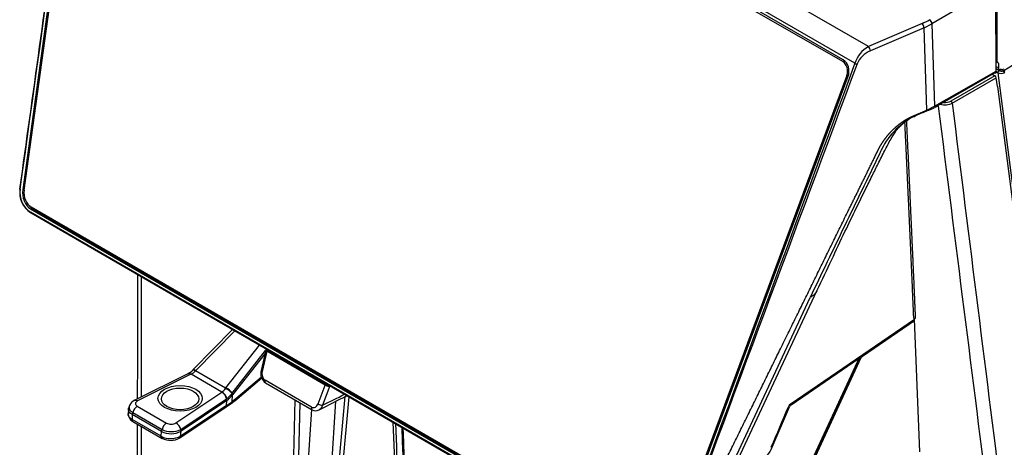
# Model space of a CAD drawing. Header units: millimetres. Extents: x 0 to 592, y 0 to 418.
# Tile 26 of 36: x 422 to 481, y 165 to 190. Entities that reach past the tile are written whole.
import ezdxf

# ---------------------------------------------------------------- set-up
doc = ezdxf.new("R2010")
doc.units = ezdxf.units.MM
doc.layers.add('140.966_BW4NEO_C', color=7, linetype='Continuous')
doc.layers.add('Standard', color=7, linetype='Continuous')

# ---------------------------------------------------------------- blocks, each defined once
blk = doc.blocks.new('SE3')
at = {"layer": '140.966_BW4NEO_C', "color": 7, "linetype": 'Continuous'}
for p, q in [((472.441, 188.789), (426.728, 215.182)), ((471.633, 187.79), (426.245, 213.995)), ((470.898, 187.893), (426.919, 213.284)), ((470.93, 187.995), (426.95, 213.387)), ((426.22, 212.897), (421.697, 180.216)), ((421.782, 180.19), (426.304, 212.872)), ((480.169, 187.862), (480.169, 192.675)), ((480.076, 192.388), (476.251, 190.156)), ((480.097, 187.324), (480.076, 192.388)), ((475.657, 190.173), (472.441, 188.789)), ((475.775, 189.918), (472.559, 188.533)), ((475.775, 189.918), (476.251, 190.156)), ((475.936, 184.975), (475.775, 189.918)), ((476.251, 190.156), (476.412, 185.21)), ((470.898, 187.893), (471.046, 187.905)), ((480.169, 187.862), (480.095, 187.905)), ((476.412, 185.21), (480.097, 187.324)), ((480.097, 187.324), (480.089, 187.248)), ((480.096, 187.606), (480.25, 187.517)), ((480.269, 187.352), (480.097, 187.45)), ((480.203, 187.222), (480.103, 187.279)), ((480.268, 187.352), (480.321, 187.389)), ((480.321, 187.389), (480.39, 187.436)), ((471.143, 187.063), (460.356, 158.038)), ((460.433, 157.985), (471.22, 187.01)), ((471.24, 187.071), (471.143, 187.063)), ((476.611, 185.253), (480.089, 187.248)), ((480.018, 187.207), (476.825, 185.375)), ((480.027, 187.039), (477.393, 185.528)), ((477.464, 185.407), (480.101, 186.921)), ((477.465, 185.398), (480.102, 186.911)), ((479.903, 187.111), (480.027, 187.039)), ((480.186, 186.397), (480.102, 186.911)), ((480.206, 187.221), (480.203, 187.222)), ((480.206, 187.221), (488.033, 126.69)), ((480.186, 186.397), (483.297, 162.338)), ((475.936, 184.975), (476.412, 185.21)), ((475.936, 184.975), (476.059, 184.979)), ((476.412, 185.21), (476.611, 185.253)), ((477.464, 185.407), (477.465, 185.398)), ((421.697, 180.216), (421.786, 180.222)), ((422.173, 179.067), (422.272, 179.078)), ((422.173, 179.067), (459.458, 157.541)), ((459.489, 157.643), (422.205, 179.169)), ((422.272, 179.078), (459.557, 157.551)), ((422.158, 178.845), (422.202, 178.819)), ((459.429, 157.356), (422.161, 178.872)), ((422.202, 178.819), (459.443, 157.318)), ((461.793, 158.478), (468.948, 173.755)), ((462.056, 158.578), (469.346, 174.144)), ((467.808, 167.403), (475.196, 172.46)), ((471.933, 170.203), (475.206, 172.444)), ((475.208, 172.345), (472.087, 170.209)), ((475.203, 172.461), (475.202, 172.46)), ((475.529, 164.498), (475.203, 172.458)), ((434.282, 171.845), (431.93, 169.432)), ((434.421, 171.765), (432.092, 169.374)), ((433.893, 168.334), (435.913, 170.903)), ((434.273, 168.03), (436.274, 170.575)), ((436.23, 170.384), (434.291, 167.918)), ((436.28, 170.602), (436, 169.377)), ((436.343, 170.535), (436.064, 169.321)), ((440.059, 168.437), (436.289, 170.614)), ((440.096, 168.441), (436.306, 170.629)), ((436.34, 170.657), (436.328, 170.648)), ((436.337, 170.655), (436.339, 170.658)), ((439.854, 168.508), (436.343, 170.535)), ((468.933, 163.719), (471.897, 170.164)), ((471.918, 170.216), (471.933, 170.203)), ((472.087, 170.209), (471.975, 170.132)), ((467.812, 167.331), (471.881, 170.117)), ((471.881, 170.117), (468.926, 163.691)), ((471.975, 170.132), (469.011, 163.688)), ((431.599, 169.18), (428.415, 167.594)), ((431.777, 169.149), (428.593, 167.563)), ((431.795, 169.158), (431.777, 169.149)), ((433.653, 168.085), (431.795, 169.158)), ((431.93, 169.432), (431.909, 169.41)), ((432.092, 169.374), (432.07, 169.351)), ((433.874, 168.31), (432.07, 169.351)), ((436.018, 168.984), (434.487, 167.678)), ((434.43, 167.564), (436.037, 168.934)), ((439.028, 167.186), (436.237, 168.797)), ((436.267, 168.635), (439.058, 167.024)), ((439.421, 167.384), (439.854, 168.508)), ((440.125, 168.455), (439.679, 167.297)), ((440.125, 168.455), (440.14, 168.463)), ((430.889, 166.236), (433.637, 168.075)), ((433.637, 168.075), (433.653, 168.085)), ((433.874, 168.31), (433.893, 168.334)), ((434.256, 168.007), (434.273, 168.03)), ((434.26, 167.51), (434.291, 167.918)), ((434.291, 167.918), (434.273, 168.03)), ((441.026, 167.823), (439.37, 150.03)), ((439.657, 150.328), (441.283, 167.803)), ((428.1, 167.273), (428.058, 167.165)), ((428.572, 167.236), (430.324, 166.224)), ((433.923, 167.282), (431.174, 165.444)), ((431.182, 165.847), (433.93, 167.685)), ((433.946, 167.589), (431.197, 165.75)), ((433.873, 167.177), (434.21, 167.404)), ((433.923, 167.282), (433.946, 167.589)), ((433.923, 167.282), (434.26, 167.51)), ((433.93, 167.685), (433.944, 167.695)), ((433.946, 167.589), (433.93, 167.685)), ((434.203, 167.399), (434.28, 167.452)), ((434.328, 167.556), (434.26, 167.51)), ((434.487, 167.678), (434.328, 167.556)), ((438.023, 167.622), (437.602, 150.489)), ((438.322, 167.449), (437.896, 150.096)), ((440.474, 167.536), (439.341, 150.015)), ((466.667, 164.778), (467.706, 167.2)), ((467.706, 167.2), (467.658, 167.226)), ((467.812, 167.332), (467.761, 167.365)), ((428.039, 167.073), (428.027, 166.762)), ((428.272, 166.737), (428.259, 166.446)), ((428.304, 166.861), (428.272, 166.737)), ((430.024, 165.725), (428.272, 166.737)), ((428.304, 166.861), (430.056, 165.849)), ((431.126, 165.339), (433.875, 167.178)), ((439.026, 167.042), (437.929, 150.076)), ((430.011, 165.434), (428.259, 166.446)), ((428.309, 166.325), (430.061, 165.313)), ((430.011, 165.434), (430.024, 165.725)), ((430.024, 165.725), (430.056, 165.849)), ((431.174, 165.444), (431.197, 165.75)), ((431.197, 165.75), (431.182, 165.847)), ((466.667, 164.778), (466.617, 164.804))]:
    blk.add_line(p, q, dxfattribs=at)
for centre, radius, start, end in [((474.394, 193.252), 3.327, 292.3056, 301.02089), ((475.925, 190.13), 0.326, 4.66196, 55.84347), ((475.387, 189.893), 0.388, 3.5851, 46.09359), ((473.302, 187.266), 1.749, 119.49025, 162.57793), ((473.088, 187.188), 1.445, 111.43543, 157.19573), ((480.162, 187.769), 0.0868, 8.42374, 67.08064), ((480.366, 187.222), 0.162, 126.69912, 179.94724), ((480.319, 187.477), 0.0684, 186.26242, 265.74274), ((480.408, 187.642), 0.322, 244.33197, 292.92848), ((464.58, 162.279), 29.712, 57.52539, 57.85284), ((479.929, 186.895), 0.175, 8.503, 55.71858), ((480.4, 187.633), 0.456, 244.74951, 294.77439), ((477.039, 186.212), 0.77, 263.90478, 297.43063), ((474.324, 189.176), 4.542, 292.4511, 300.23961), ((477.039, 186.215), 0.921, 252.27578, 297.52271), ((477.032, 186.219), 0.919, 252.99193, 298.01131), ((477.098, 180.757), 4.295, 114.02632, 154.13906), ((422.946, 180.042), 1.43, 171.70551, 237.3474), ((422.915, 180.036), 1.387, 171.59334, 237.02267), ((475.2, 172.454), 0.00724, 101.95677, 121.74309), ((475.199, 172.457), 0.00465, 3.0691, 33.92556), ((436.223, 170.707), 0.115, 305.53071, 317.15369), ((472.001, 170.312), 0.181, 234.65363, 261.54513), ((431.075, 170.21), 1.156, 297.82848, 316.10025), ((431.34, 170.097), 1.043, 295.85259, 314.41163), ((436.685, 169.205), 0.707, 165.92795, 233.82857), ((440.07, 168.504), 0.0679, 260.88326, 292.35517), ((433.344, 167.55), 0.601, 13.02766, 60.84096), ((433.054, 168.893), 1.006, 306.50446, 324.53286), ((433.357, 167.56), 0.602, 12.90798, 60.62745), ((433.342, 167.245), 1.19, 39.81328, 63.45254), ((433.355, 167.272), 1.191, 39.56127, 63.13561), ((433.225, 168.723), 1.255, 304.94142, 325.19685), ((433.058, 168.864), 1.554, 304.83606, 322.49948), ((259.81, 518.049), 394.339, 297.10429, 297.37731), ((315.037, 422.656), 284.154, 296.01712, 296.3172), ((428.685, 167.023), 0.632, 114.65699, 156.35333), ((428.917, 166.706), 0.632, 123.13118, 165.81597), ((433.836, 168.229), 0.89, 299.88059, 314.39474), ((468.091, 167.008), 0.486, 125.67147, 156.85198), ((467.995, 167.076), 0.314, 125.72053, 156.79433), ((428.545, 166.785), 0.517, 179.2937, 243.33479), ((439.274, 167.398), 0.432, 240.12718, 297.73058), ((430.669, 165.694), 0.632, 123.13118, 165.81597), ((430.596, 165.711), 0.601, 13.03158, 60.83747), ((430.583, 166.56), 1.263, 243.08927, 297.92492), ((430.587, 166.812), 1.224, 242.61158, 299.88603), ((430.622, 166.957), 1.244, 242.95869, 296.76149), ((430.569, 166.311), 1.119, 242.59002, 300.09818), ((464.709, 165.618), 2.13, 305.91936, 336.76965)]:
    blk.add_arc(centre, radius, start, end, dxfattribs=at)
for centre, major_axis, ratio, start_param, end_param in [((472.446, 188.628), (0.079, -0.184), 0.44672, 0.848512, 2.41368), ((470.732, 187.346), (-0.051, 0.598), 0.757575, 4.155822, 5.797793), ((470.732, 187.346), (-0.06, 0.71), 0.757575, 4.155822, 5.797793), ((480.381, 187.991), (-0.3, -0.006), 0.590493, 0.773336, 0.894152), ((471.698, 187.795), (0.0937, -0.0348), 0.34483, 4.080777, 5.486369), ((480.274, 187.273), (-0.048, -0.0877), 0.562155, 3.986213, 5.62276), ((480.381, 196.938), (0.211, -28.191), 0.007558, -1.240035, -1.228306), ((480.381, 187.582), (-0.3, -0.006), 0.590493, 1.333819, 2.344132), ((480.413, 187.448), (0.202, -0.005), 0.618187, -0.917847, -0.770662), ((480.531, 187.267), (0.0406, -0.0914), 0.477618, 0.822078, 2.361099), ((480.554, 187.279), (0.0517, -0.0856), 0.563897, 0.774141, 2.295719), ((480.411, 187.369), (0.301, 0.008), 0.630263, -0.947504, -0.799816), ((477.395, 185.447), (0.0498, -0.0867), 0.548545, 0.810708, 2.357428), ((421.57, 180.241), (0.0396, -0.0055), 0.186495, 2.879011, 4.022165), ((422.454, 179.989), (0.086, -1.009), 0.757575, 4.422645, 5.797793), ((422.454, 179.989), (0.076, -0.897), 0.757575, 4.422645, 5.797793), ((423.193, 180.037), (1.05, 0.849), 0.573278, 3.062107, 3.35863), ((422.187, 178.874), (0.02, 0.0346), 0.57735, 1.953023, 3.49764), ((528.858, 171.728), (-58.439, -82.148), 0.524953, -1.26031, -1.236506), ((436.472, 170.541), (0.191, -0.062), 0.283738, 2.921276, 4.066456), ((436.479, 170.573), (-0.207, -0.035), 0.624801, -0.86178, -0.699636), ((471.826, 170.156), (-0.0889, -0.0276), 0.642549, 2.017708, 3.572278), ((471.934, 170.162), (0.0385, 0.046), 0.536679, 1.014114, 1.447399), ((471.934, 170.162), (0.0339, -0.0495), 0.474306, 0.664975, 2.191032), ((436.367, 168.808), (0.1, 0.173), 0.57735, 1.953023, 3.141593), ((439.983, 168.514), (-0.191, 0.062), 0.284958, 0.927826, 2.073011), ((439.994, 168.543), (0.216, 0.032), 0.575764, -1.16636, -1.004216), ((428.845, 167.394), (0.386, 0), 0.577457, 2.281581, 3.925879), ((433.741, 167.377), (-0.133, 0.199), 0.618073, 3.141593, 3.864742), ((439.158, 167.197), (0.1, 0.173), 0.57735, 1.953023, 3.147753), ((439.551, 167.395), (0.187, -0.072), 0.352679, 4.085057, 5.592784), ((430.596, 166.382), (-0.386, 0), 0.577457, 0.786544, 2.429552)]:
    blk.add_ellipse(centre, major_axis=major_axis, ratio=ratio, start_param=start_param, end_param=end_param, dxfattribs=at)
for centre, major_axis in [((431.141, 167.708), (1.329, 0)), ((431.141, 167.677), (1.119, 0))]:
    blk.add_ellipse(centre, major_axis=major_axis, ratio=0.577457, dxfattribs=at)
for points, degree, knots in [([(480.556, 187.357), (488.92, 192.409), (502.304, 200.492), (518.698, 210.394), (528.535, 216.335), (534.437, 219.899), (537.979, 222.038), (540.103, 223.321), (541.378, 224.091), (542.178, 224.575), (542.676, 224.875), (542.983, 225.061), (543.137, 225.154), (543.225, 225.206), (543.268, 225.233), (543.29, 225.246)], 3, [0, 0, 0, 0, 0.4, 0.64, 0.784, 0.8704, 0.92224, 0.953344, 0.972006, 0.983204, 0.991602, 0.995801, 0.9979, 0.998948, 1, 1, 1, 1]), ([(480.454, 187.419), (480.451, 187.415), (480.447, 187.41), (480.435, 187.402), (480.42, 187.397), (480.404, 187.393), (480.387, 187.392), (480.37, 187.393), (480.354, 187.397), (480.346, 187.401), (480.341, 187.403)], 3, [0, 0, 0, 0, 0.12498, 0.249966, 0.374957, 0.499954, 0.624957, 0.749966, 0.87498, 1, 1, 1, 1]), ([(480.089, 187.248), (480.087, 187.228), (480.082, 187.216), (480.077, 187.204), (480.069, 187.198), (480.061, 187.193), (480.048, 187.195), (480.036, 187.197), (480.018, 187.207)], 2, [0, 0, 0, 0.25, 0.25, 0.5, 0.5, 0.75, 0.75, 1, 1, 1]), ([(460.843, 157.829), (464.31, 164.877), (467.778, 171.925), (469.512, 175.449), (471.245, 178.973), (472.112, 180.735), (472.979, 182.497), (472.993, 182.525), (473.006, 182.552), (473.016, 182.573), (473.033, 182.607), (473.064, 182.669), (473.089, 182.717), (473.146, 182.823), (473.212, 182.932), (473.345, 183.15), (473.501, 183.35), (473.662, 183.557), (473.846, 183.744), (474.028, 183.929), (474.228, 184.09), (474.43, 184.252), (474.64, 184.382), (474.847, 184.509), (475.067, 184.608), (475.127, 184.635), (475.241, 184.682), (475.326, 184.718), (475.415, 184.755), (475.611, 184.838), (475.675, 184.865), (475.806, 184.92), (475.936, 184.975)], 2, [0, 0, 0, 0.5, 0.5, 0.75, 0.75, 0.875, 0.875, 0.876953, 0.876953, 0.878906, 0.878906, 0.882812, 0.882812, 0.890625, 0.890625, 0.90625, 0.90625, 0.921875, 0.921875, 0.9375, 0.9375, 0.953125, 0.953125, 0.96875, 0.96875, 0.975, 0.975, 0.98125, 0.98125, 0.990625, 0.990625, 1, 1, 1]), ([(476.059, 184.979), (475.941, 184.929), (475.822, 184.879), (475.645, 184.804), (475.586, 184.779), (475.468, 184.73), (475.409, 184.705), (475.35, 184.68)], 3, [0, 0, 0, 0, 0.5, 0.5, 0.75, 0.75, 1, 1, 1, 1]), ([(469.347, 174.146), (469.673, 174.836), (470.193, 175.932), (470.991, 177.62), (471.662, 179.012), (472.206, 180.124), (472.645, 181.014), (473.035, 181.792), (473.403, 182.528), (473.753, 183.197), (474.028, 183.653), (474.235, 183.909), (474.377, 184.05), (474.537, 184.194), (474.701, 184.321), (474.827, 184.404), (474.874, 184.433)], 3, [0, 0, 0, 0, 0.1709614, 0.3228923, 0.451235, 0.5527622, 0.6266469, 0.6941304, 0.7670597, 0.8314865, 0.8819757, 0.8996115, 0.9144706, 0.9286495, 0.9513876, 0.9648798, 0.9648798, 0.9648798, 0.9648798]), ([(474.716, 184.327), (474.723, 184.188), (474.744, 183.755), (474.778, 183.028), (474.82, 182.146), (474.854, 181.411), (474.881, 180.823), (474.898, 180.455), (474.912, 180.161), (474.922, 179.941), (474.93, 179.757), (474.936, 179.628), (474.939, 179.556), (474.942, 179.495), (474.944, 179.459), (474.946, 179.402), (474.951, 179.304), (474.958, 179.158), (474.966, 178.976), (474.977, 178.724), (474.992, 178.391), (475.012, 177.963), (475.032, 177.508), (475.05, 177.104), (475.065, 176.768), (475.077, 176.508), (475.087, 176.286), (475.094, 176.127), (475.098, 176.037), (475.101, 175.963), (475.103, 175.91), (475.107, 175.832), (475.112, 175.7), (475.121, 175.51), (475.131, 175.286), (475.144, 174.99), (475.156, 174.699), (475.169, 174.41), (475.178, 174.202), (475.188, 173.974), (475.197, 173.753), (475.207, 173.532), (475.216, 173.315), (475.226, 173.094), (475.234, 172.908), (475.239, 172.781), (475.242, 172.707), (475.244, 172.66), (475.246, 172.628), (475.247, 172.609), (475.247, 172.598), (475.248, 172.574), (475.248, 172.568), (475.246, 172.54), (475.24, 172.523), (475.228, 172.497), (475.22, 172.485), (475.209, 172.469), (475.203, 172.461)], 3, [0.1579305, 0.1579305, 0.1579305, 0.1579305, 0.1875019, 0.2500017, 0.3125016, 0.3750014, 0.4062514, 0.4375013, 0.4531262, 0.4687512, 0.4843762, 0.4921887, 0.4960949, 0.5000011, 0.5039074, 0.5078136, 0.5156261, 0.5312511, 0.546876, 0.562501, 0.5937509, 0.6250009, 0.6562508, 0.6875007, 0.7031257, 0.7187506, 0.7343756, 0.7421881, 0.7460943, 0.7500006, 0.7539068, 0.7578131, 0.7656255, 0.7812505, 0.7968755, 0.8125004, 0.8437504, 0.8593753, 0.8750003, 0.8906252, 0.9062502, 0.9218752, 0.9375001, 0.9531251, 0.9687501, 0.9765626, 0.9804688, 0.984375, 0.9863282, 0.9873047, 0.9882813, 0.9892578, 0.9902344, 0.9921875, 0.9941406, 0.9960938, 0.9980469, 1, 1, 1, 1]), ([(474.61, 184.245), (474.629, 183.839), (474.676, 182.845), (474.751, 181.263), (474.819, 179.792), (474.872, 178.614), (474.912, 177.731), (474.952, 176.848), (474.991, 175.964), (475.024, 175.227), (475.05, 174.638), (475.069, 174.196), (475.088, 173.753), (475.104, 173.385), (475.117, 173.09), (475.125, 172.906), (475.131, 172.758), (475.138, 172.649), (475.134, 172.532), (475.175, 172.484), (475.196, 172.46)], 3, [0.1637286, 0.1637286, 0.1637286, 0.1637286, 0.2500011, 0.3750011, 0.500001, 0.562501, 0.625001, 0.687501, 0.7500009, 0.8125009, 0.8437509, 0.8750009, 0.9062509, 0.9375009, 0.9531259, 0.9687509, 0.9765634, 0.9843759, 0.9921883, 1, 1, 1, 1]), ([(473.234, 182.63), (473.224, 182.611), (473.215, 182.592), (473.162, 182.483), (473.119, 182.393), (472.729, 181.589), (472.383, 180.876), (471.692, 179.451), (471.347, 178.74), (470.658, 177.317), (470.313, 176.606), (469.959, 175.876), (469.95, 175.859), (469.942, 175.841)], 3, [0, 0, 0, 0, 0.008539, 0.008539, 0.04789, 0.04789, 0.362701, 0.362701, 0.677512, 0.677512, 0.992323, 0.992323, 1, 1, 1, 1]), ([(469.352, 174.157), (469.348, 174.148), (469.32, 174.09), (469.27, 174.019), (469.2, 173.944), (469.15, 173.898), (469.092, 173.851), (469.025, 173.802), (468.974, 173.771), (468.948, 173.755)], 3, [0.5951866, 0.5951866, 0.5951866, 0.5951866, 0.6196953, 0.7496463, 0.7928124, 0.8394234, 0.8894876, 0.9430113, 1, 1, 1, 1]), ([(431.624, 169.189), (431.622, 169.189), (431.62, 169.188), (431.603, 169.183), (431.589, 169.176), (431.577, 169.166)], 3, [0.4781523, 0.4781523, 0.4781523, 0.4781523, 0.5, 0.5, 0.6665165, 0.6665165, 0.6665165, 0.6665165]), ([(431.795, 169.158), (431.737, 169.196), (431.68, 169.21), (431.628, 169.194), (431.621, 169.191), (431.614, 169.188)], 3, [0, 0, 0, 0, 0.5, 0.5, 0.5773366, 0.5773366, 0.5773366, 0.5773366]), ([(431.908, 169.408), (431.913, 169.415), (431.922, 169.418), (431.964, 169.415), (432.012, 169.391), (432.07, 169.351)], 3, [0.2816217, 0.2816217, 0.2816217, 0.2816217, 0.5, 0.5, 1, 1, 1, 1]), ([(432.092, 169.374), (432.035, 169.414), (431.986, 169.437), (431.944, 169.44), (431.936, 169.437), (431.93, 169.431)], 3, [0, 0, 0, 0, 0.5, 0.5, 0.7010228, 0.7010228, 0.7010228, 0.7010228]), ([(436, 169.377), (435.999, 169.375), (435.999, 169.372), (436.004, 169.356), (436.028, 169.338), (436.064, 169.321)], 3, [0.4035105, 0.4035105, 0.4035105, 0.4035105, 0.5, 0.5, 1, 1, 1, 1]), ([(428.101, 167.274), (428.099, 167.269), (428.095, 167.259), (428.089, 167.244), (428.085, 167.228), (428.082, 167.213), (428.08, 167.199), (428.079, 167.189), (428.078, 167.169), (428.079, 167.139), (428.089, 167.095), (428.106, 167.052), (428.132, 167.01), (428.165, 166.969), (428.204, 166.931), (428.251, 166.894), (428.286, 166.872), (428.304, 166.861)], 3, [0.3699048, 0.3699048, 0.3699048, 0.3699048, 0.3915902, 0.4146292, 0.4370149, 0.4587481, 0.4798295, 0.5002599, 0.5014505, 0.564208, 0.6268252, 0.6893094, 0.7516678, 0.8139082, 0.8760384, 0.9380663, 1, 1, 1, 1]), ([(428.414, 167.594), (428.42, 167.597), (428.427, 167.599), (428.479, 167.615), (428.536, 167.601), (428.593, 167.563)], 3, [0.4256115, 0.4256115, 0.4256115, 0.4256115, 0.5, 0.5, 1, 1, 1, 1]), ([(434.28, 167.452), (434.294, 167.461), (434.306, 167.475), (434.323, 167.509), (434.328, 167.532), (434.328, 167.556)], 3, [0.5263531, 0.5263531, 0.5263531, 0.5263531, 0.75, 0.75, 1, 1, 1, 1]), ([(439.679, 167.297), (439.676, 167.289), (439.671, 167.27), (439.66, 167.239), (439.645, 167.204), (439.625, 167.165), (439.59, 167.11), (439.541, 167.057), (439.496, 167.027), (439.476, 167.016)], 3, [0, 0, 0, 0, 0.032386, 0.0731868, 0.1228682, 0.181917, 0.2507836, 0.392313, 0.5001009, 0.5001009, 0.5001009, 0.5001009]), ([(428.259, 166.446), (428.25, 166.451), (428.231, 166.463), (428.204, 166.481), (428.178, 166.5), (428.155, 166.52), (428.133, 166.541), (428.112, 166.562), (428.094, 166.584), (428.078, 166.607), (428.063, 166.631), (428.051, 166.655), (428.042, 166.679), (428.034, 166.704), (428.029, 166.73), (428.027, 166.753), (428.027, 166.768), (428.027, 166.775)], 3, [0, 0, 0, 0, 0.0315282, 0.0632903, 0.0952863, 0.1275165, 0.1599808, 0.1926796, 0.2256128, 0.2587805, 0.292183, 0.3258202, 0.3596923, 0.3937994, 0.4281414, 0.4627184, 0.4899774, 0.4899774, 0.4899774, 0.4899774]), ([(428.272, 166.737), (428.195, 166.782), (428.072, 166.89), (428.026, 167.046), (428.048, 167.138), (428.058, 167.166)], 3, [0, 0, 0, 0, 0.25, 0.5, 0.6127795, 0.6127795, 0.6127795, 0.6127795]), ([(428.259, 166.446), (428.258, 166.419), (428.262, 166.394), (428.278, 166.353), (428.29, 166.337), (428.307, 166.327), (428.308, 166.326), (428.309, 166.325)], 3, [0, 0, 0, 0, 0.25, 0.25, 0.5, 0.5, 0.5159428, 0.5159428, 0.5159428, 0.5159428]), ([(430.059, 165.314), (430.059, 165.315), (430.058, 165.315), (430.042, 165.325), (430.03, 165.341), (430.014, 165.382), (430.01, 165.407), (430.011, 165.434)], 3, [0.4910228, 0.4910228, 0.4910228, 0.4910228, 0.5, 0.5, 0.75, 0.75, 1, 1, 1, 1]), ([(431.174, 165.444), (431.174, 165.419), (431.169, 165.396), (431.151, 165.361), (431.14, 165.348), (431.125, 165.339)], 3, [0, 0, 0, 0, 0.25, 0.25, 0.4702972, 0.4702972, 0.4702972, 0.4702972])]:
    blk.add_open_spline(points, degree=degree, knots=knots, dxfattribs=at)
for points in [[(421.544, 180.238), (423.101, 191.493), (424.687, 202.74), (426.245, 213.995)], [(421.532, 180.248), (422.317, 185.926), (423.106, 191.606), (423.894, 197.286)], [(471.633, 187.79), (467.928, 177.82), (464.258, 167.827), (460.552, 157.857)], [(471.755, 187.748), (468.05, 177.778), (464.306, 167.81), (460.601, 157.841)], [(479.728, 160.857), (478.7, 168.98), (477.673, 177.102), (476.647, 185.226)], [(477.465, 185.398), (478.489, 177.226), (479.514, 169.054), (480.538, 160.883)], [(475.187, 184.593), (475.205, 184.6), (475.224, 184.608), (475.244, 184.616)], [(428.58, 175.137), (428.578, 172.657), (428.576, 170.169), (428.574, 167.674)], [(428.798, 175.011), (428.799, 172.603), (428.799, 170.194), (428.8, 167.786)], [(431.777, 169.149), (431.723, 169.186), (431.668, 169.2), (431.624, 169.189)], [(436.064, 169.321), (436.042, 169.224), (436.05, 169.007), (436.164, 168.84), (436.237, 168.797)], [(434.46, 167.59), (434.482, 167.609), (434.491, 167.643), (434.487, 167.678)], [(439.028, 167.186), (439.101, 167.144), (439.268, 167.149), (439.386, 167.293), (439.421, 167.384)], [(466.605, 164.777), (466.951, 165.584), (467.298, 166.392), (467.644, 167.199)], [(428.573, 166.173), (428.568, 160.265), (428.564, 154.313), (428.559, 148.318)], [(428.801, 166.041), (428.803, 160.04), (428.805, 154.04), (428.807, 148.039)], [(444.446, 151.604), (444.275, 156.493), (444.104, 161.383), (443.933, 166.273)], [(444.068, 166.195), (444.237, 161.355), (444.405, 156.516), (444.573, 151.677)], [(444.442, 165.979), (444.601, 161.443), (444.761, 156.888), (444.922, 152.314)], [(444.513, 165.938), (444.675, 161.366), (444.838, 156.795), (445, 152.223)]]:
    blk.add_open_spline(points, degree=3, dxfattribs=at)
blk.add_rational_spline([(434.21, 167.404), (434.242, 167.425), (434.259, 167.463), (434.26, 167.51)], [1.00015108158, 1.00332733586, 1.0565854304, 1.15992536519], degree=3, dxfattribs=at)

msp = doc.modelspace()

# ---------------------------------------------------------------- block references
at = {"layer": 'Standard'}
msp.add_blockref('SE3', (0, 0), dxfattribs=at)

doc.saveas('drawing.dxf')
